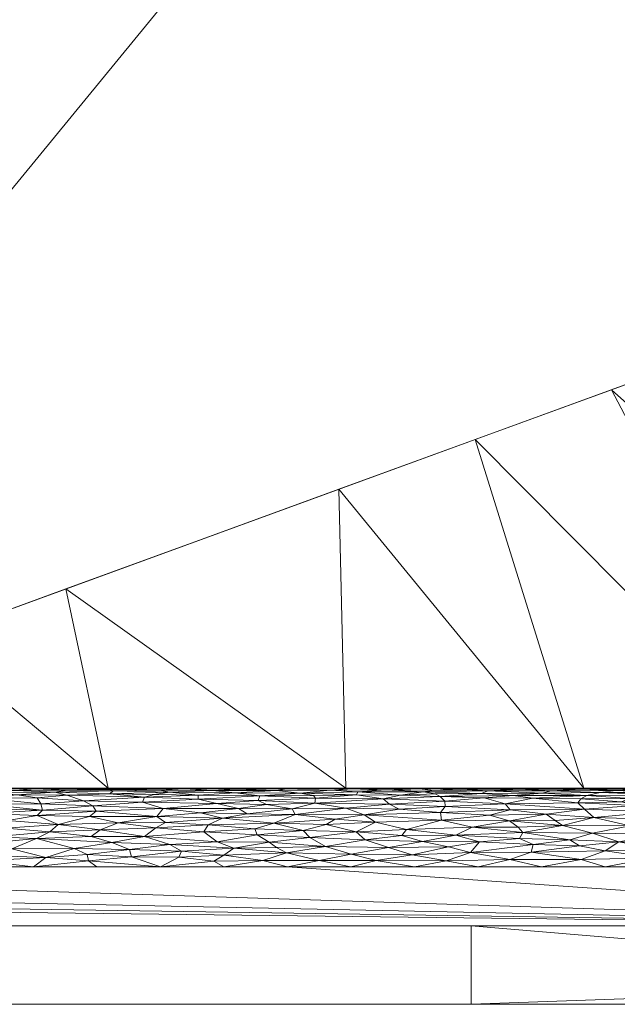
# Model space of a CAD drawing. Header units: millimetres. Extents: x -300 to 300, y 0 to 450.
# Tile 173 of 256: x 252 to 267, y 0 to 25. Entities that reach past the tile are written whole.
import ezdxf

# ---------------------------------------------------------------- set-up
doc = ezdxf.new("R2010")
doc.units = ezdxf.units.MM
doc.layers.add('A-GENM', color=13, linetype='Continuous')

# ---------------------------------------------------------------- blocks, each defined once
blk = doc.blocks.new('MODEL_CCAS0420-1080410R0 - MODEL_CCAS0420-1080410R0-453240-Preview')
at = {"layer": 'A-GENM', "lineweight": 9}
mesh = blk.add_polyface(dxfattribs=at)
corners = [(-296.159, -20, -110), (-295.657, -15.55, -110), (-294.177, -11.323, -110), (-291.793, -7.531, -110), (-288.625, -4.364, -110), (-284.831, -1.981, -110), (-280.602, -0.502, -110), (-276.147, 0, -110), (276.147, 0, -110), (280.596, -0.501, -110), (284.825, -1.978, -110), (288.619, -4.359, -110), (291.788, -7.525, -110), (294.174, -11.316, -110), (295.656, -15.545, -110), (296.159, -20, -110), (296.159, -426.171, -110), (295.658, -430.617, -110), (294.182, -434.842, -110), (291.802, -438.632, -110), (288.638, -441.797, -110), (284.848, -444.179, -110), (280.622, -445.657, -110), (276.171, -446.159, -110), (-276.171, -446.159, -110), (-280.617, -445.658, -110), (-284.842, -444.182, -110), (-288.632, -441.802, -110), (-291.797, -438.638, -110), (-294.179, -434.848, -110), (-295.657, -430.622, -110), (-296.159, -426.171, -110)]
mesh.append_faces([[corners[k] for k in face] for face in [(15, 12, 13, 14)]], dxfattribs={"vtx0": -1})
mesh.append_faces([[corners[k] for k in face] for face in [(16, 8, 15)]], dxfattribs={"vtx0": -1, "vtx1": -1})
mesh.append_faces([[corners[k] for k in face] for face in [(24, 31, 7, 8)]], dxfattribs={"vtx0": -1, "vtx1": -1, "vtx3": -1})
mesh.append_faces([[corners[k] for k in face] for face in [(31, 24, 25, 30), (18, 21, 22, 17), (17, 22, 23, 16)]], dxfattribs={"vtx0": -1, "vtx2": -1})
mesh.append_faces([[corners[k] for k in face] for face in [(0, 3, 4, 5), (0, 5, 6, 7)]], dxfattribs={"vtx0": -1, "vtx3": -1})
mesh.append_faces([[corners[k] for k in face] for face in [(28, 29, 27)]], dxfattribs={"vtx1": -1})
mesh.append_faces([[corners[k] for k in face] for face in [(25, 26, 30), (11, 12, 15, 10), (9, 10, 15, 8), (31, 0, 7)]], dxfattribs={"vtx1": -1, "vtx2": -1})
mesh.append_faces([[corners[k] for k in face] for face in [(23, 24, 8, 16)]], dxfattribs={"vtx1": -1, "vtx2": -1, "vtx3": -1})
mesh.append_faces([[corners[k] for k in face] for face in [(26, 27, 29, 30)]], dxfattribs={"vtx1": -1, "vtx3": -1})
mesh.append_faces([[corners[k] for k in face] for face in [(19, 20, 21, 18)]], dxfattribs={"vtx2": -1})
mesh.append_faces([[corners[k] for k in face] for face in [(0, 1, 2, 3)]], dxfattribs={"vtx3": -1})
mesh = blk.add_polyface(dxfattribs=at)
corners = [(279.918, 0, -2), (278.032, 0, -56), (276.147, 0, -110), (-276.147, 0, -110), (-278.032, 0, -56), (-279.918, 0, -2), (0, 0, -2)]
mesh.append_faces([[corners[k] for k in face] for face in [(6, 3, 4, 5)]], dxfattribs={"vtx0": -1})
mesh.append_faces([[corners[k] for k in face] for face in [(3, 6, 2)]], dxfattribs={"vtx0": -1, "vtx1": -1})
mesh.append_faces([[corners[k] for k in face] for face in [(1, 2, 6, 0)]], dxfattribs={"vtx1": -1})
mesh = blk.add_polyface(dxfattribs=at)
corners = [(279.918, 0, -2), (0, 0, -2), (-279.918, 0, -2), (-279.918, -0.586, -0.586), (-279.918, -2), (0, -2), (279.918, -2), (279.918, -0.586, -0.586), (-146.072, 0, -2), (-139.959, -2), (-209.938, -2), (-246.456, -2), (-73.036, 0, -2), (-212.995, 0, -2), (-69.979, -2), (-246.456, 0, -2), (146.072, -2), (139.959, 0, -2), (209.938, 0, -2), (246.456, 0, -2), (73.036, -2), (212.995, -2), (69.979, 0, -2), (246.456, -2), (-36.518, 0, -2), (-34.99, -2), (-52.485, -2), (34.99, 0, -2), (36.518, -2), (18.259, -2), (-263.187, -2), (-109.554, 0, -2), (-104.969, -2), (-122.464, -2), (263.187, 0, -2), (104.969, 0, -2), (109.554, -2), (91.295, -2), (-174.949, -2), (-179.533, 0, -2), (-162.803, 0, -2), (179.533, -2), (174.949, 0, -2), (192.444, 0, -2), (-157.454, -2), (-127.813, 0, -2), (-18.259, 0, -2), (-17.495, -2), (-229.726, 0, -2), (-228.197, -2), (229.726, -2), (228.197, 0, -2), (54.777, -2), (52.485, 0, -2), (-87.474, -2), (-91.295, 0, -2), (127.813, -2), (122.464, 0, -2), (-196.264, 0, -2), (-192.444, -2), (157.454, 0, -2), (162.803, -2), (-54.777, 0, -2), (17.495, 0, -2), (-263.187, 0, -2), (263.187, -2), (87.474, 0, -2), (196.264, -2)]
mesh.append_faces([[corners[k] for k in face] for face in [(44, 40, 38), (45, 33, 31), (46, 47, 1), (50, 51, 21), (52, 53, 28), (54, 55, 32), (56, 57, 36), (58, 59, 39), (60, 61, 42)]], dxfattribs={"vtx0": -1, "vtx1": -1})
mesh.append_faces([[corners[k] for k in face] for face in [(34, 65, 7), (30, 64, 3)]], dxfattribs={"vtx0": -1, "vtx1": -1, "vtx2": -1})
mesh.append_faces([[corners[k] for k in face] for face in [(5, 63, 1, 47), (42, 61, 41, 43), (19, 23, 65, 34), (32, 55, 31, 33), (28, 53, 27, 29), (39, 59, 38, 40), (36, 57, 35, 37), (21, 51, 18, 67), (63, 5, 29, 27), (67, 18, 43, 41), (37, 35, 66)]], dxfattribs={"vtx0": -1, "vtx2": -1})
mesh.append_faces([[corners[k] for k in face] for face in [(2, 3, 64)]], dxfattribs={"vtx1": -1})
mesh.append_faces([[corners[k] for k in face] for face in [(25, 47, 46, 24), (9, 33, 45, 8), (8, 40, 44, 9), (49, 10, 13, 48), (11, 49, 48, 15), (19, 51, 50, 23), (20, 37, 66, 22), (26, 25, 24, 62), (14, 26, 62, 12), (22, 53, 52, 20), (30, 11, 15, 64), (12, 55, 54, 14), (17, 57, 56, 16), (10, 59, 58, 13), (16, 61, 60, 17)]], dxfattribs={"vtx1": -1, "vtx3": -1})
mesh.append_faces([[corners[k] for k in face] for face in [(3, 4, 30), (65, 6, 7), (7, 0, 34)]], dxfattribs={"vtx2": -1})
mesh = blk.add_polyface(dxfattribs=at)
corners = [(-279.918, -2), (-292.651, -7.27), (-297.929, -20), (-297.929, -224.97), (-297.929, -429.94), (-292.661, -442.661), (-279.94, -447.929), (0, -447.929), (279.94, -447.929), (292.661, -442.661), (297.929, -429.94), (297.929, -224.97), (297.929, -20), (292.651, -7.27), (279.918, -2), (0, -2), (0, -3.5), (13.257, -3.5), (26.515, -3.5), (39.772, -3.5), (53.029, -3.5), (66.287, -3.5), (79.544, -3.5), (92.801, -3.5), (106.059, -3.5), (119.316, -3.5), (132.573, -3.5), (145.831, -3.5), (159.088, -3.5), (172.345, -3.5), (185.603, -3.5), (198.86, -3.5), (212.117, -3.5), (225.375, -3.5), (238.632, -3.5), (251.889, -3.5), (265.147, -3.5), (278.404, -3.5), (291.028, -7.487), (296.497, -19.511), (296.5, -32.769), (296.5, -46.026), (296.5, -59.283), (296.5, -72.541), (296.5, -85.798), (296.5, -99.055), (296.5, -112.313), (296.5, -125.57), (296.5, -138.827), (296.5, -152.085), (296.5, -165.342), (296.5, -178.599), (296.5, -191.857), (296.5, -205.114), (296.5, -218.371), (296.5, -231.629), (296.5, -244.886), (296.5, -258.143), (296.499, -271.401), (296.499, -284.658), (296.499, -297.915), (296.499, -311.173), (296.499, -324.43), (296.499, -337.687), (296.5, -350.945), (296.5, -364.202), (296.5, -377.459), (296.5, -390.717), (296.5, -403.974), (296.5, -417.231), (296.497, -430.489), (291.028, -442.513), (278.404, -446.5), (265.147, -446.5), (251.889, -446.5), (238.632, -446.5), (225.375, -446.5), (212.117, -446.5), (198.86, -446.5), (185.603, -446.5), (172.345, -446.5), (159.088, -446.5), (145.831, -446.5), (132.573, -446.5), (119.316, -446.5), (106.059, -446.5), (92.801, -446.5), (79.544, -446.5), (66.287, -446.5), (53.029, -446.5), (39.772, -446.5), (26.515, -446.5), (13.257, -446.5), (0, -446.5), (-12.926, -446.5), (-25.852, -446.5), (-38.777, -446.5), (-51.703, -446.5), (-64.629, -446.5), (-77.555, -446.5), (-90.48, -446.5), (-103.406, -446.5), (-116.332, -446.5), (-129.258, -446.5), (-142.183, -446.5), (-155.109, -446.5), (-168.035, -446.5), (-180.961, -446.5), (-193.887, -446.5), (-206.812, -446.5), (-219.738, -446.5), (-232.664, -446.5), (-245.59, -446.5), (-258.515, -446.5), (-271.441, -446.5), (-284.356, -445.968), (-294.544, -438.124), (-296.5, -425.35), (-296.5, -412.424), (-296.5, -399.498), (-296.5, -386.572), (-296.5, -373.646), (-296.5, -360.721), (-296.5, -347.795), (-296.499, -334.869), (-296.499, -321.943), (-296.499, -309.018), (-296.499, -296.092), (-296.499, -283.166), (-296.499, -270.24), (-296.5, -257.315), (-296.5, -244.389), (-296.5, -231.463), (-296.5, -218.537), (-296.5, -205.611), (-296.5, -192.686), (-296.5, -179.76), (-296.5, -166.834), (-296.5, -153.908), (-296.5, -140.983), (-296.5, -128.057), (-296.5, -115.131), (-296.5, -102.205), (-296.5, -89.28), (-296.5, -76.354), (-296.5, -63.428), (-296.5, -50.502), (-296.5, -37.576), (-296.5, -24.651), (-294.544, -11.876), (-284.356, -4.032), (-271.441, -3.5), (-258.515, -3.5), (-245.59, -3.5), (-232.664, -3.5), (-219.738, -3.5), (-206.812, -3.5), (-193.887, -3.5), (-180.961, -3.5), (-168.035, -3.5), (-155.109, -3.5), (-142.183, -3.5), (-129.258, -3.5), (-116.332, -3.5), (-103.406, -3.5), (-90.48, -3.5), (-77.555, -3.5), (-64.629, -3.5), (-51.703, -3.5), (-38.777, -3.5), (-25.852, -3.5), (-12.926, -3.5), (-294.538, -438.129), (-294.547, -438.108)]
mesh.append_faces([[corners[k] for k in face] for face in [(116, 172, 173)]])
mesh.append_faces([[corners[k] for k in face] for face in [(118, 4, 117), (6, 115, 5), (115, 6, 114), (7, 104, 6), (1, 150, 0), (151, 0, 150)]], dxfattribs={"vtx0": -1, "vtx1": -1})
mesh.append_faces([[corners[k] for k in face] for face in [(4, 124, 125), (7, 99, 100), (2, 148, 149), (149, 1, 2), (2, 141, 142), (0, 151, 152), (0, 160, 161, 15), (15, 165, 166), (15, 170, 171), (8, 81, 82, 7), (8, 72, 73), (11, 61, 62, 10), (12, 46, 47, 11), (38, 13, 14, 37), (13, 38, 39, 12)]], dxfattribs={"vtx0": -1, "vtx2": -1})
mesh.append_faces([[corners[k] for k in face] for face in [(4, 118, 119, 120), (4, 120, 121, 122), (3, 128, 129, 130), (3, 130, 131, 132), (3, 138, 139, 140), (0, 154, 155, 156), (0, 156, 157, 158), (15, 161, 162, 163), (15, 163, 164, 165), (8, 73, 74, 75), (7, 86, 87, 88), (7, 83, 84, 85), (10, 68, 69, 70), (11, 55, 56, 57), (14, 28, 29, 30), (14, 32, 33, 34), (15, 19, 20, 21), (12, 44, 45, 46), (11, 49, 50, 51), (11, 47, 48, 49), (12, 39, 40, 41)]], dxfattribs={"vtx0": -1, "vtx3": -1})
mesh.append_faces([[corners[k] for k in face] for face in [(123, 124, 4, 122), (127, 128, 3, 126), (113, 114, 6, 112), (111, 112, 6, 110), (109, 110, 6, 108), (107, 108, 6, 106), (96, 97, 7, 95), (105, 106, 6, 104), (103, 104, 7, 102), (101, 102, 7, 100), (98, 99, 7, 97), (94, 95, 7, 93), (135, 136, 3, 134), (137, 138, 3, 136), (133, 134, 3, 132), (145, 146, 2, 144), (147, 148, 2, 146), (143, 144, 2, 142), (149, 150, 1), (153, 154, 0, 152), (159, 160, 0, 158), (169, 170, 15, 168), (167, 168, 15, 166), (78, 79, 8, 77), (80, 81, 8, 79), (76, 77, 8, 75), (91, 92, 7, 90), (89, 90, 7, 88), (85, 86, 7), (82, 83, 7), (67, 68, 10, 66), (65, 66, 10, 64), (60, 61, 11, 59), (58, 59, 11, 57), (63, 64, 10, 62), (54, 55, 11, 53), (26, 27, 15, 25), (31, 32, 14, 30), (16, 17, 15, 171), (18, 19, 15, 17), (24, 25, 15, 23), (22, 23, 15, 21), (34, 35, 14), (52, 53, 11, 51), (36, 37, 14, 35), (42, 43, 12, 41), (43, 44, 12), (92, 93, 7)]], dxfattribs={"vtx1": -1, "vtx2": -1})
mesh.append_faces([[corners[k] for k in face] for face in [(3, 4, 125, 126), (2, 3, 140, 141), (71, 72, 8, 9), (70, 71, 9, 10), (27, 28, 14, 15)]], dxfattribs={"vtx1": -1, "vtx3": -1})
mesh.append_faces([[corners[k] for k in face] for face in [(4, 173, 117), (115, 172, 5)]], dxfattribs={"vtx2": -1})
mesh = blk.add_polyface(dxfattribs=at)
corners = [(-265.222, -5.432, -1.482), (-266.465, -5.39, -1.344), (-266.863, -5.441, -1.517), (-265.94, -4.033, -0.078), (-266.942, -4.137, -0.111), (-265.694, -4.185, -0.128), (-267.008, -5.152, -0.872), (-265.898, -5.13, -0.84), (-267.371, -5.061, -0.749), (-267.561, -5.473, -1.674), (-268.315, -5.494, -1.839), (-266.801, -5.494, -1.839), (-267.229, -4.537, -0.296), (-266.277, -4.358, -0.2), (-268.02, -4.33, -0.188), (-268.334, -4.696, -0.4), (-267.888, -4.893, -0.565), (-266.307, -4.749, -0.441), (-265.981, -3.686, -0.01), (-267.812, -3.725, -0.014), (-266.594, -3.903, -0.045), (-265.294, -5.494, -1.84), (-266.05, -5.5, -2), (-265.983, -5.473, -1.669), (-267.562, -5.5, -2), (-267.971, -5.388, -1.34), (-266.125, -5.31, -1.149), (-268.241, -5.324, -1.179), (-267.213, -5.236, -1.006), (-268.804, -5.134, -0.846), (-268.27, -5.437, -1.502), (-264.989, -5.369, -1.288), (-266.067, -4.963, -0.636), (-269.03, -5.037, -0.72), (-265.509, -4.545, -0.3), (-268.971, -4.511, -0.28), (-268.864, -4.089, -0.095), (-268.13, -3.916, -0.048), (-266.594, -3.5), (-268.21, -3.5), (-264.978, -3.5), (-265.977, -5.225, -0.987)]
mesh.append_faces([[corners[k] for k in face] for face in [(0, 1, 2), (3, 4, 5), (6, 7, 8), (9, 10, 11), (12, 13, 14), (15, 16, 17), (18, 19, 20), (21, 11, 22), (23, 9, 11), (24, 11, 10), (11, 21, 23), (2, 1, 25), (26, 27, 1), (28, 6, 29), (2, 30, 9), (26, 1, 31), (8, 7, 32), (27, 26, 28), (8, 16, 33), (17, 16, 32), (12, 34, 13), (9, 23, 2), (0, 2, 23), (16, 8, 32), (35, 12, 14), (15, 17, 12), (13, 4, 14), (4, 36, 14), (19, 37, 20), (4, 20, 37), (17, 34, 12), (38, 19, 18), (2, 25, 30), (1, 27, 25), (4, 13, 5), (4, 3, 20), (4, 37, 36), (6, 41, 7), (26, 41, 28), (29, 6, 8), (41, 6, 28)]], dxfattribs={"vtx0": -1, "vtx1": -1, "vtx2": -1})
mesh.append_faces([[corners[k] for k in face] for face in [(11, 24, 22), (19, 38, 39), (18, 40, 38)]], dxfattribs={"vtx0": -1, "vtx2": -1})
mesh = blk.add_polyface(dxfattribs=at)
corners = [(-266.277, -4.358, -0.2), (-265.509, -4.545, -0.3), (-264.499, -4.367, -0.205), (-263.45, -5.367, -1.281), (-264.989, -5.369, -1.288), (-263.608, -5.433, -1.486), (-264.717, -3.871, -0.038), (-265.981, -3.686, -0.01), (-266.594, -3.903, -0.045), (-264.171, -3.688, -0.01), (-263.172, -3.865, -0.037), (-264.048, -5.104, -0.805), (-265.898, -5.13, -0.84), (-264.755, -5.242, -1.017), (-266.465, -5.39, -1.344), (-265.222, -5.432, -1.482), (-265.294, -5.494, -1.84), (-266.05, -5.5, -2), (-264.539, -5.5, -2), (-265.983, -5.473, -1.669), (-264.404, -5.472, -1.665), (-263.783, -5.494, -1.839), (-264.258, -5.315, -1.159), (-263.514, -5.252, -1.035), (-264.181, -4.948, -0.62), (-263.656, -4.815, -0.494), (-265.092, -4.834, -0.511), (-266.067, -4.963, -0.636), (-265.977, -5.225, -0.987), (-266.125, -5.31, -1.149), (-265.327, -4.679, -0.388), (-264.164, -4.671, -0.382), (-264.415, -4.216, -0.14), (-265.694, -4.185, -0.128), (-264.761, -4.069, -0.089), (-263.214, -4.504, -0.276), (-264.381, -4.509, -0.279), (-264.978, -3.5), (-263.363, -3.5), (-263.401, -4.133, -0.11), (-265.94, -4.033, -0.078), (-266.307, -4.749, -0.441)]
mesh.append_faces([[corners[k] for k in face] for face in [(0, 1, 2), (3, 4, 5), (6, 7, 8), (9, 6, 10), (11, 12, 13), (14, 15, 4), (15, 19, 20), (5, 15, 20), (15, 5, 4), (16, 20, 19), (18, 21, 16), (16, 21, 20), (22, 23, 13), (24, 25, 26), (27, 12, 11), (27, 11, 24), (23, 11, 13), (28, 13, 12), (3, 22, 4), (13, 28, 29), (29, 4, 22), (26, 27, 24), (1, 30, 31), (32, 33, 2), (34, 33, 32), (35, 2, 36), (7, 9, 37), (10, 6, 34), (32, 39, 34), (7, 6, 9), (40, 6, 8), (40, 33, 34), (2, 33, 0), (6, 40, 34), (29, 22, 13), (31, 30, 26), (31, 26, 25), (27, 26, 41), (1, 41, 30), (26, 30, 41), (2, 1, 36), (31, 36, 1)]], dxfattribs={"vtx0": -1, "vtx1": -1, "vtx2": -1})
mesh.append_faces([[corners[k] for k in face] for face in [(16, 17, 18), (9, 38, 37)]], dxfattribs={"vtx0": -1, "vtx2": -1})
mesh = blk.add_polyface(dxfattribs=at)
corners = [(-263.172, -3.865, -0.037), (-261.684, -3.807, -0.026), (-262.555, -3.654, -0.007), (-261.539, -4.448, -0.246), (-262.8, -4.3, -0.174), (-263.214, -4.504, -0.276), (-261.978, -5.409, -1.402), (-263.45, -5.367, -1.281), (-263.608, -5.433, -1.486), (-264.499, -4.367, -0.205), (-263.783, -5.494, -1.839), (-261.865, -5.491, -1.81), (-262.954, -5.476, -1.687), (-263.514, -5.252, -1.035), (-264.258, -5.315, -1.159), (-262.402, -5.289, -1.105), (-262.524, -5.034, -0.716), (-262.516, -5.167, -0.895), (-261.111, -5.096, -0.794), (-262.608, -4.009, -0.071), (-261.747, -3.5), (-263.363, -3.5), (-263.027, -5.5, -2), (-264.539, -5.5, -2), (-264.404, -5.472, -1.665), (-262.238, -5.451, -1.558), (-262.271, -5.356, -1.255), (-261.386, -5.318, -1.167), (-260.95, -5.224, -0.987), (-264.181, -4.948, -0.62), (-264.048, -5.104, -0.805), (-261.355, -4.968, -0.641), (-262.407, -4.882, -0.554), (-263.656, -4.815, -0.494), (-261.953, -4.146, -0.114), (-263.401, -4.133, -0.11), (-264.381, -4.509, -0.279), (-264.164, -4.671, -0.382), (-264.415, -4.216, -0.14), (-262.432, -4.686, -0.393), (-261.424, -4.292, -0.17), (-264.761, -4.069, -0.089), (-264.171, -3.688, -0.01), (-261.515, -5.5, -2)]
mesh.append_faces([[corners[k] for k in face] for face in [(22, 10, 23)]], dxfattribs={"vtx0": -1, "vtx1": -1})
mesh.append_faces([[corners[k] for k in face] for face in [(0, 1, 2), (3, 4, 5), (6, 7, 8), (5, 4, 9), (10, 11, 12), (13, 14, 15), (16, 17, 18), (0, 19, 1), (10, 22, 11), (12, 24, 10), (12, 25, 8), (26, 27, 15), (8, 24, 12), (15, 28, 17), (15, 7, 26), (16, 29, 30), (16, 31, 32), (32, 29, 16), (30, 17, 16), (33, 29, 32), (34, 35, 4), (36, 37, 5), (4, 35, 38), (39, 5, 37), (5, 39, 3), (33, 39, 37), (4, 3, 40), (35, 0, 41), (19, 35, 34), (21, 42, 2), (0, 2, 42), (0, 35, 19), (4, 40, 34), (4, 38, 9), (15, 14, 7), (15, 17, 13), (30, 13, 17), (8, 25, 6), (11, 25, 12), (7, 6, 26), (39, 33, 32)]], dxfattribs={"vtx0": -1, "vtx1": -1, "vtx2": -1})
mesh.append_faces([[corners[k] for k in face] for face in [(11, 22, 43)]], dxfattribs={"vtx0": -1, "vtx2": -1})
mesh.append_faces([[corners[k] for k in face] for face in [(20, 21, 2)]], dxfattribs={"vtx1": -1, "vtx2": -1})
mesh = blk.add_polyface(dxfattribs=at)
corners = [(-260.493, -4.183, -0.127), (-261.424, -4.292, -0.17), (-260.26, -4.384, -0.213), (-262.402, -5.289, -1.105), (-261.386, -5.318, -1.167), (-260.95, -5.224, -0.987), (-262.238, -5.451, -1.558), (-261.02, -5.458, -1.59), (-261.978, -5.409, -1.402), (-260.268, -5.327, -1.185), (-260.306, -5.407, -1.397), (-260.757, -4.633, -0.356), (-261.539, -4.448, -0.246), (-262.432, -4.686, -0.393), (-259.323, -3.66, -0.007), (-260.77, -3.66, -0.007), (-260.132, -3.824, -0.03), (-259.231, -5.246, -1.024), (-261.111, -5.096, -0.794), (-260.002, -4.986, -0.661), (-261.355, -4.968, -0.641), (-261.865, -5.491, -1.81), (-260.153, -5.488, -1.78), (-261.953, -4.146, -0.114), (-261.088, -3.991, -0.066), (-259.485, -4.017, -0.074), (-261.515, -5.5, -2), (-260.004, -5.5, -2), (-259.603, -5.451, -1.558), (-262.516, -5.167, -0.895), (-259.209, -5.118, -0.824), (-260.464, -4.82, -0.499), (-262.407, -4.882, -0.554), (-259.731, -4.712, -0.412), (-259.499, -4.572, -0.316), (-261.684, -3.807, -0.026), (-262.555, -3.654, -0.007), (-260.131, -3.5), (-261.747, -3.5), (-262.608, -4.009, -0.071), (-262.524, -5.034, -0.716), (-259.085, -4.247, -0.152), (-262.271, -5.356, -1.255)]
mesh.append_faces([[corners[k] for k in face] for face in [(38, 15, 37)]], dxfattribs={"vtx0": -1, "vtx1": -1})
mesh.append_faces([[corners[k] for k in face] for face in [(0, 1, 2), (3, 4, 5), (6, 7, 8), (9, 4, 10), (11, 12, 13), (14, 15, 16), (9, 17, 5), (18, 19, 20), (7, 21, 22), (23, 0, 24), (0, 25, 24), (10, 8, 7), (6, 21, 7), (7, 28, 10), (5, 18, 29), (30, 19, 18), (30, 18, 5), (20, 31, 32), (33, 34, 11), (22, 21, 26), (31, 13, 32), (11, 34, 2), (23, 1, 0), (24, 25, 16), (35, 24, 16), (35, 15, 36), (15, 14, 37), (15, 38, 36), (35, 16, 15), (39, 24, 35), (22, 28, 7), (18, 20, 40), (31, 20, 19), (31, 11, 13), (24, 39, 23), (2, 1, 12), (11, 2, 12), (11, 31, 33), (2, 41, 0), (8, 10, 4), (4, 42, 8), (5, 4, 9)]], dxfattribs={"vtx0": -1, "vtx1": -1, "vtx2": -1})
mesh.append_faces([[corners[k] for k in face] for face in [(22, 26, 27)]], dxfattribs={"vtx0": -1, "vtx2": -1})
mesh = blk.add_polyface(dxfattribs=at)
corners = [(-259.231, -5.246, -1.024), (-260.268, -5.327, -1.185), (-259.174, -5.316, -1.161), (-257.986, -5.081, -0.775), (-258.639, -4.972, -0.645), (-259.209, -5.118, -0.824), (-257.81, -5.301, -1.131), (-258.648, -5.495, -1.861), (-257.514, -5.494, -1.843), (-258.492, -5.48, -1.719), (-258.233, -5.437, -1.501), (-257.189, -5.383, -1.325), (-258.842, -5.372, -1.295), (-257.683, -4.466, -0.255), (-258.915, -4.423, -0.232), (-258.172, -4.607, -0.339), (-257.745, -4.308, -0.178), (-259.085, -4.247, -0.152), (-260.132, -3.824, -0.03), (-259.485, -4.017, -0.074), (-258.489, -3.85, -0.034), (-260.153, -5.488, -1.78), (-259.603, -5.451, -1.558), (-260.306, -5.407, -1.397), (-257.773, -5.188, -0.928), (-260.95, -5.224, -0.987), (-257.205, -5.473, -1.672), (-259.499, -4.572, -0.316), (-259.731, -4.712, -0.412), (-260.002, -4.986, -0.661), (-258.709, -4.827, -0.505), (-259.323, -3.66, -0.007), (-257.887, -3.659, -0.007), (-258.515, -3.5), (-260.493, -4.183, -0.127), (-258.238, -3.986, -0.065), (-258.049, -4.123, -0.106), (-260.131, -3.5), (-260.464, -4.82, -0.499), (-260.26, -4.384, -0.213), (-257.494, -4.845, -0.521), (-258.492, -5.5, -2), (-260.004, -5.5, -2)]
mesh.append_faces([[corners[k] for k in face] for face in [(41, 7, 42)]], dxfattribs={"vtx0": -1, "vtx1": -1})
mesh.append_faces([[corners[k] for k in face] for face in [(0, 1, 2), (3, 4, 5), (0, 2, 6), (7, 8, 9), (10, 11, 12), (13, 14, 15), (16, 17, 14), (18, 19, 20), (21, 9, 22), (22, 10, 12), (12, 1, 23), (22, 12, 23), (6, 24, 0), (24, 5, 0), (25, 0, 5), (26, 10, 9), (14, 13, 16), (14, 27, 15), (15, 27, 28), (29, 5, 4), (24, 3, 5), (30, 29, 4), (31, 32, 33), (17, 19, 34), (35, 19, 36), (20, 31, 18), (20, 32, 31), (9, 10, 22), (30, 38, 29), (39, 14, 17), (40, 30, 4), (7, 41, 8), (9, 21, 7), (42, 7, 21), (39, 27, 14), (38, 30, 28), (15, 28, 30), (17, 16, 36), (19, 17, 36), (1, 12, 2), (6, 2, 12), (19, 35, 20)]], dxfattribs={"vtx0": -1, "vtx1": -1, "vtx2": -1})
mesh.append_faces([[corners[k] for k in face] for face in [(31, 33, 37)]], dxfattribs={"vtx0": -1, "vtx2": -1})
mesh = blk.add_polyface(dxfattribs=at)
corners = [(-257.189, -5.383, -1.325), (-258.233, -5.437, -1.501), (-256.606, -5.442, -1.52), (-258.172, -4.607, -0.339), (-258.709, -4.827, -0.505), (-256.862, -4.732, -0.427), (-257.683, -4.466, -0.255), (-256.389, -4.386, -0.214), (-257.745, -4.308, -0.178), (-256.246, -5.317, -1.164), (-256.247, -5.215, -0.971), (-257.81, -5.301, -1.131), (-257.273, -4.983, -0.657), (-256.3, -4.875, -0.548), (-257.494, -4.845, -0.521), (-255.514, -5.394, -1.355), (-258.049, -4.123, -0.106), (-257.152, -3.975, -0.062), (-258.238, -3.986, -0.065), (-256.644, -3.644, -0.006), (-257.887, -3.659, -0.007), (-256.9, -3.791, -0.024), (-256.312, -5.495, -1.849), (-257.205, -5.473, -1.672), (-257.514, -5.494, -1.843), (-258.489, -3.85, -0.034), (-255.52, -4.067, -0.088), (-256.731, -4.135, -0.11), (-256.502, -4.566, -0.313), (-258.842, -5.372, -1.295), (-255.894, -5.479, -1.707), (-256.718, -5.106, -0.807), (-257.986, -5.081, -0.775), (-257.773, -5.188, -0.928), (-255.351, -4.983, -0.658), (-258.639, -4.972, -0.645), (-255.821, -3.897, -0.044), (-255.751, -3.744, -0.017), (-256.9, -3.5), (-258.515, -3.5), (-255.284, -3.5), (-258.492, -5.48, -1.719), (-258.492, -5.5, -2), (-256.98, -5.5, -2), (-255.412, -4.625, -0.351)]
mesh.append_faces([[corners[k] for k in face] for face in [(0, 1, 2), (3, 4, 5), (6, 7, 8), (9, 10, 11), (12, 13, 14), (15, 0, 2), (16, 17, 18), (19, 20, 21), (22, 23, 24), (25, 21, 20), (26, 17, 27), (28, 3, 5), (11, 29, 0), (2, 23, 30), (9, 11, 0), (31, 32, 33), (33, 11, 10), (31, 12, 32), (15, 9, 0), (33, 10, 31), (34, 12, 31), (32, 12, 35), (14, 35, 12), (17, 36, 21), (25, 17, 21), (17, 16, 27), (21, 37, 19), (8, 27, 16), (20, 19, 38), (14, 13, 5), (12, 34, 13), (5, 4, 14), (1, 23, 2), (24, 23, 41), (5, 44, 28), (27, 8, 7), (3, 28, 6), (7, 6, 28), (17, 25, 18), (30, 23, 22), (24, 43, 22)]], dxfattribs={"vtx0": -1, "vtx1": -1, "vtx2": -1})
mesh.append_faces([[corners[k] for k in face] for face in [(19, 40, 38)]], dxfattribs={"vtx0": -1, "vtx2": -1})
mesh.append_faces([[corners[k] for k in face] for face in [(38, 39, 20), (42, 43, 24)]], dxfattribs={"vtx1": -1, "vtx2": -1})
mesh = blk.add_polyface(dxfattribs=at)
corners = [(-255.138, -5.339, -1.214), (-254.878, -5.268, -1.064), (-256.246, -5.317, -1.164), (-255.17, -4.486, -0.266), (-254.882, -4.273, -0.163), (-256.389, -4.386, -0.214), (-255.351, -4.983, -0.658), (-256.718, -5.106, -0.807), (-254.83, -5.145, -0.862), (-254.5, -3.94, -0.054), (-255.52, -4.067, -0.088), (-254.049, -4.113, -0.103), (-255.11, -5.494, -1.842), (-256.312, -5.495, -1.849), (-255.469, -5.5, -2), (-255.514, -5.394, -1.355), (-256.606, -5.442, -1.52), (-255.272, -5.45, -1.553), (-255.821, -3.897, -0.044), (-257.152, -3.975, -0.062), (-255.412, -4.625, -0.351), (-254.212, -4.618, -0.346), (-255.894, -5.479, -1.707), (-253.997, -5.354, -1.25), (-254.081, -5.429, -1.47), (-256.247, -5.215, -0.971), (-253.569, -5.049, -0.735), (-256.3, -4.875, -0.548), (-255.197, -4.775, -0.461), (-256.9, -3.791, -0.024), (-255.751, -3.744, -0.017), (-256.502, -4.566, -0.313), (-256.862, -4.732, -0.427), (-253.652, -4.918, -0.589), (-253.755, -4.438, -0.24), (-256.731, -4.135, -0.11), (-253.991, -5.463, -1.618), (-253.928, -5.486, -1.765), (-254.547, -3.756, -0.019), (-255.284, -3.5), (-256.644, -3.644, -0.006), (-253.453, -3.654, -0.007), (-253.957, -5.5, -2), (-256.98, -5.5, -2)]
mesh.append_faces([[corners[k] for k in face] for face in [(42, 12, 14), (14, 13, 43)]], dxfattribs={"vtx0": -1, "vtx1": -1})
mesh.append_faces([[corners[k] for k in face] for face in [(0, 1, 2), (3, 4, 5), (6, 7, 8), (9, 10, 11), (12, 13, 14), (15, 16, 17), (10, 18, 19), (3, 20, 21), (17, 16, 22), (23, 15, 24), (15, 0, 2), (2, 1, 25), (8, 25, 1), (8, 26, 6), (27, 6, 28), (8, 7, 25), (11, 10, 4), (29, 18, 30), (9, 18, 10), (31, 20, 3), (27, 28, 32), (33, 28, 6), (4, 3, 34), (31, 3, 5), (4, 10, 35), (20, 32, 28), (22, 13, 12), (36, 22, 37), (37, 22, 12), (38, 30, 18), (38, 18, 9), (4, 35, 5), (38, 39, 30), (39, 40, 30), (38, 41, 39), (36, 24, 17), (36, 17, 22), (15, 17, 24), (28, 21, 20), (15, 23, 0), (1, 0, 23)]], dxfattribs={"vtx0": -1, "vtx1": -1, "vtx2": -1})
mesh = blk.add_polyface(dxfattribs=at)
corners = [(-255.197, -4.775, -0.461), (-253.485, -4.774, -0.46), (-254.212, -4.618, -0.346), (-253.088, -3.963, -0.059), (-252.368, -3.736, -0.016), (-253.419, -3.813, -0.028), (-252.098, -5.478, -1.7), (-252.916, -5.451, -1.561), (-253.928, -5.486, -1.765), (-252.244, -5.1, -0.799), (-253.569, -5.049, -0.735), (-253.326, -5.177, -0.91), (-252.283, -4.943, -0.615), (-253.652, -4.918, -0.589), (-254.83, -5.145, -0.862), (-254.547, -3.756, -0.019), (-253.453, -3.654, -0.007), (-252.134, -4.219, -0.141), (-254.049, -4.113, -0.103), (-252.599, -5.398, -1.369), (-253.997, -5.354, -1.25), (-254.081, -5.429, -1.47), (-254.878, -5.268, -1.064), (-252.905, -5.317, -1.163), (-252.684, -4.576, -0.319), (-252.154, -5.251, -1.033), (-252.148, -4.804, -0.485), (-252.053, -3.5), (-253.668, -3.5), (-253.755, -4.438, -0.24), (-255.17, -4.486, -0.266), (-254.882, -4.273, -0.163), (-253.521, -4.272, -0.162), (-253.991, -5.463, -1.618), (-252.936, -5.495, -1.859), (-253.957, -5.5, -2), (-252.445, -5.5, -2), (-254.5, -3.94, -0.054), (-252.469, -4.384, -0.213), (-255.11, -5.494, -1.842), (-255.351, -4.983, -0.658), (-255.284, -3.5)]
mesh.append_faces([[corners[k] for k in face] for face in [(0, 1, 2), (3, 4, 5), (6, 7, 8), (9, 10, 11), (12, 13, 10), (14, 11, 10), (15, 5, 16), (17, 3, 18), (19, 20, 21), (22, 20, 23), (22, 23, 11), (9, 12, 10), (1, 24, 2), (22, 11, 14), (25, 9, 11), (12, 26, 13), (7, 19, 21), (23, 25, 11), (19, 23, 20), (26, 1, 13), (2, 24, 29), (26, 24, 1), (30, 2, 29), (31, 32, 18), (21, 33, 7), (34, 6, 8), (35, 34, 8), (31, 29, 32), (37, 18, 3), (5, 37, 3), (38, 32, 29), (17, 18, 32), (8, 7, 33), (39, 35, 8), (0, 13, 1), (40, 10, 13), (32, 38, 17), (24, 38, 29), (16, 5, 4), (37, 5, 15), (27, 16, 4)]], dxfattribs={"vtx0": -1, "vtx1": -1, "vtx2": -1})
mesh.append_faces([[corners[k] for k in face] for face in [(16, 27, 28), (34, 35, 36), (16, 28, 41)]], dxfattribs={"vtx0": -1, "vtx2": -1})
mesh = blk.add_polyface(dxfattribs=at)
corners = [(-252.905, -5.317, -1.163), (-252.599, -5.398, -1.369), (-251.631, -5.329, -1.191), (-250.271, -5.493, -1.832), (-250.779, -5.47, -1.655), (-251.69, -5.496, -1.862), (-251.595, -5.441, -1.516), (-250.933, -5.388, -1.34), (-250.084, -5.437, -1.5), (-252.469, -4.384, -0.213), (-251.346, -4.478, -0.262), (-251.038, -4.261, -0.158), (-250.815, -4.853, -0.528), (-249.689, -4.691, -0.396), (-251.392, -4.678, -0.387), (-253.088, -3.963, -0.059), (-251.503, -3.954, -0.057), (-252.368, -3.736, -0.016), (-250.787, -5.244, -1.02), (-252.154, -5.251, -1.033), (-252.283, -4.943, -0.615), (-252.244, -5.1, -0.799), (-250.801, -5.09, -0.787), (-250.934, -5.5, -2), (-251.074, -4.116, -0.104), (-249.992, -4.016, -0.073), (-252.916, -5.451, -1.561), (-252.098, -5.478, -1.7), (-250.264, -5.323, -1.177), (-250.602, -4.978, -0.651), (-252.148, -4.804, -0.485), (-249.912, -4.234, -0.147), (-252.684, -4.576, -0.319), (-250.738, -3.65, -0.007), (-252.053, -3.5), (-250.437, -3.804, -0.026), (-252.134, -4.219, -0.141), (-252.445, -5.5, -2), (-252.936, -5.495, -1.859), (-250.437, -3.5), (-250.162, -4.4, -0.22), (-250.231, -4.555, -0.306)]
mesh.append_faces([[corners[k] for k in face] for face in [(34, 33, 39)]], dxfattribs={"vtx0": -1, "vtx1": -1})
mesh.append_faces([[corners[k] for k in face] for face in [(0, 1, 2), (3, 4, 5), (6, 7, 1), (6, 8, 7), (9, 10, 11), (12, 13, 14), (15, 16, 17), (2, 18, 19), (20, 21, 22), (8, 6, 4), (3, 5, 23), (24, 25, 16), (6, 26, 27), (2, 7, 28), (19, 18, 21), (22, 29, 20), (30, 12, 14), (4, 6, 27), (27, 5, 4), (28, 18, 2), (24, 11, 31), (10, 32, 14), (21, 18, 22), (0, 2, 19), (1, 7, 2), (17, 33, 34), (25, 35, 16), (36, 16, 15), (35, 17, 16), (10, 9, 32), (1, 26, 6), (37, 5, 38), (27, 38, 5), (17, 35, 33), (16, 36, 24), (24, 36, 11), (9, 11, 36), (40, 11, 10), (20, 29, 12), (14, 41, 10), (12, 30, 20), (32, 30, 14)]], dxfattribs={"vtx0": -1, "vtx1": -1, "vtx2": -1})
mesh.append_faces([[corners[k] for k in face] for face in [(37, 23, 5)]], dxfattribs={"vtx1": -1, "vtx2": -1})
mesh = blk.add_polyface(dxfattribs=at)
corners = [(0, -113.079, -5), (74.359, -113.079, -5), (148.718, -113.079, -5), (223.077, -113.079, -5), (294.5, -132.968, -5), (294.499, -81.318, -5), (294.499, -29.667, -5), (258.762, -5.5, -5), (206.609, -5.5, -5), (154.956, -5.5, -5), (103.303, -5.5, -5), (51.652, -5.5, -5), (0, -5.5, -5), (-59.752, -5.5, -5), (-119.504, -5.5, -5), (-179.256, -5.5, -5), (-239.009, -5.5, -5), (-294.499, -25.775, -5), (-289.1, -8.453, -5), (-294.499, -73.214, -5), (-294.5, -132.968, -5), (-275.116, -113.088, -5), (-244.547, -113.079, -5), (-213.979, -113.079, -5), (-183.41, -113.079, -5), (-152.842, -113.079, -5), (-122.274, -113.079, -5), (-91.705, -113.079, -5), (-61.137, -113.079, -5), (-30.568, -113.079, -5), (-119.5, -65, -5), (-114.374, -52.626, -5), (-102, -47.5, -5), (-89.626, -52.626, -5), (-84.5, -65, -5), (-89.626, -77.374, -5), (-102, -82.5, -5), (-114.374, -77.374, -5), (17.5, -65, -5), (12.374, -77.374, -5), (0, -82.5, -5), (-12.374, -77.374, -5), (-17.5, -65, -5), (-12.374, -52.626, -5), (0, -47.5, -5), (12.374, -52.626, -5), (119.5, -65, -5), (114.374, -77.374, -5), (102, -82.5, -5), (89.626, -77.374, -5), (84.5, -65, -5), (89.626, -52.626, -5), (102, -47.5, -5), (114.374, -52.626, -5), (-290.42, -24.284, -5)]
mesh.append_faces([[corners[k] for k in face] for face in [(18, 17, 54)]])
mesh.append_faces([[corners[k] for k in face] for face in [(32, 14, 31), (42, 29, 41), (50, 1, 49), (8, 3, 7), (53, 10, 52)]], dxfattribs={"vtx0": -1, "vtx1": -1})
mesh.append_faces([[corners[k] for k in face] for face in [(13, 34, 42, 43)]], dxfattribs={"vtx0": -1, "vtx1": -1, "vtx3": -1})
mesh.append_faces([[corners[k] for k in face] for face in [(30, 24, 25, 37), (16, 22, 23, 15), (35, 27, 28, 34), (37, 25, 26, 36), (36, 26, 27, 35), (31, 14, 15, 30), (13, 33, 34), (0, 40, 41, 29), (11, 50, 51, 10), (12, 44, 45, 11), (10, 51, 52)]], dxfattribs={"vtx0": -1, "vtx2": -1})
mesh.append_faces([[corners[k] for k in face] for face in [(19, 21, 22, 16), (15, 23, 24, 30), (11, 45, 38, 50)]], dxfattribs={"vtx0": -1, "vtx2": -1, "vtx3": -1})
mesh.append_faces([[corners[k] for k in face] for face in [(20, 21, 19)]], dxfattribs={"vtx1": -1})
mesh.append_faces([[corners[k] for k in face] for face in [(47, 48, 2)]], dxfattribs={"vtx1": -1, "vtx2": -1})
mesh.append_faces([[corners[k] for k in face] for face in [(28, 29, 42, 34), (38, 39, 1, 50), (46, 47, 2, 9)]], dxfattribs={"vtx1": -1, "vtx2": -1, "vtx3": -1})
mesh.append_faces([[corners[k] for k in face] for face in [(13, 14, 32, 33), (12, 13, 43, 44), (39, 40, 0, 1), (48, 49, 1, 2), (2, 3, 8, 9), (53, 46, 9, 10)]], dxfattribs={"vtx1": -1, "vtx3": -1})
mesh.append_faces([[corners[k] for k in face] for face in [(16, 54, 19), (5, 6, 7)]], dxfattribs={"vtx2": -1})
mesh.append_faces([[corners[k] for k in face] for face in [(3, 4, 5, 7)]], dxfattribs={"vtx2": -1, "vtx3": -1})
mesh = blk.add_polyface(dxfattribs=at)
corners = [(-194.194, -5.5, -5), (-190.46, -5.5, -5), (-193.491, -5.5, -2), (-197.929, -5.5, -5), (-212.867, -5.5, -5), (-209.133, -5.5, -5), (-211.631, -5.5, -2), (-270.222, -16.905, -5), (-266.754, -15.637, -5), (-278.144, -5.5, -2), (-273.69, -18.172, -5), (-223.724, -5.5, -2), (-227.805, -5.5, -5), (-224.071, -5.5, -5), (-220.336, -5.5, -5), (-289.496, -8.773, -2), (-277.159, -19.439, -5), (-283.82, -7.137, -2), (-216.602, -5.5, -5), (-217.677, -5.5, -2), (-263.286, -14.37, -5), (-272.097, -5.5, -2), (-260.004, -5.5, -2), (-259.818, -13.103, -5), (-256.35, -11.836, -5), (-252.882, -10.569, -5), (-239.009, -5.5, -5), (-235.817, -5.5, -2), (-241.864, -5.5, -2), (-199.538, -5.5, -2), (-187.444, -5.5, -2), (-245.945, -8.034, -5), (-242.477, -6.767, -5), (-247.91, -5.5, -2), (-249.413, -9.302, -5), (-186.725, -5.5, -5), (-182.991, -5.5, -5), (-253.957, -5.5, -2), (-181.398, -5.5, -2), (-229.771, -5.5, -2), (-205.398, -5.5, -5), (-201.663, -5.5, -5), (-205.584, -5.5, -2), (-266.05, -5.5, -2), (-235.274, -5.5, -5), (-231.54, -5.5, -5), (-291.997, -14.093, -2), (-280.627, -20.706, -5)]
mesh.append_faces([[corners[k] for k in face] for face in [(15, 16, 17), (29, 3, 2), (37, 34, 33), (39, 12, 11), (21, 20, 43), (6, 5, 42), (33, 32, 28)]], dxfattribs={"vtx0": -1, "vtx1": -1})
mesh.append_faces([[corners[k] for k in face] for face in [(26, 27, 28), (1, 30, 2), (36, 38, 30), (14, 19, 11), (25, 37, 22), (4, 6, 19), (39, 45, 12), (37, 25, 34), (29, 41, 3)]], dxfattribs={"vtx0": -1, "vtx2": -1})
mesh.append_faces([[corners[k] for k in face] for face in [(11, 12, 13, 14), (22, 23, 24, 25), (30, 1, 35, 36)]], dxfattribs={"vtx0": -1, "vtx3": -1})
mesh.append_faces([[corners[k] for k in face] for face in [(0, 1, 2, 3), (4, 5, 6), (7, 8, 9, 10), (18, 4, 19, 14), (8, 20, 21), (31, 32, 33, 34), (40, 41, 42, 5), (20, 23, 43), (32, 26, 28), (22, 43, 23), (44, 45, 27, 26), (29, 42, 41), (9, 17, 10), (21, 9, 8), (15, 46, 47), (39, 27, 45)]], dxfattribs={"vtx1": -1, "vtx2": -1})

msp = doc.modelspace()

# ---------------------------------------------------------------- block references
at = {"layer": 'A-GENM', "lineweight": 9, "rotation": 180}
msp.add_blockref('MODEL_CCAS0420-1080410R0 - MODEL_CCAS0420-1080410R0-453240-Preview', (0, 0, 850), dxfattribs=at)

doc.saveas('drawing.dxf')
